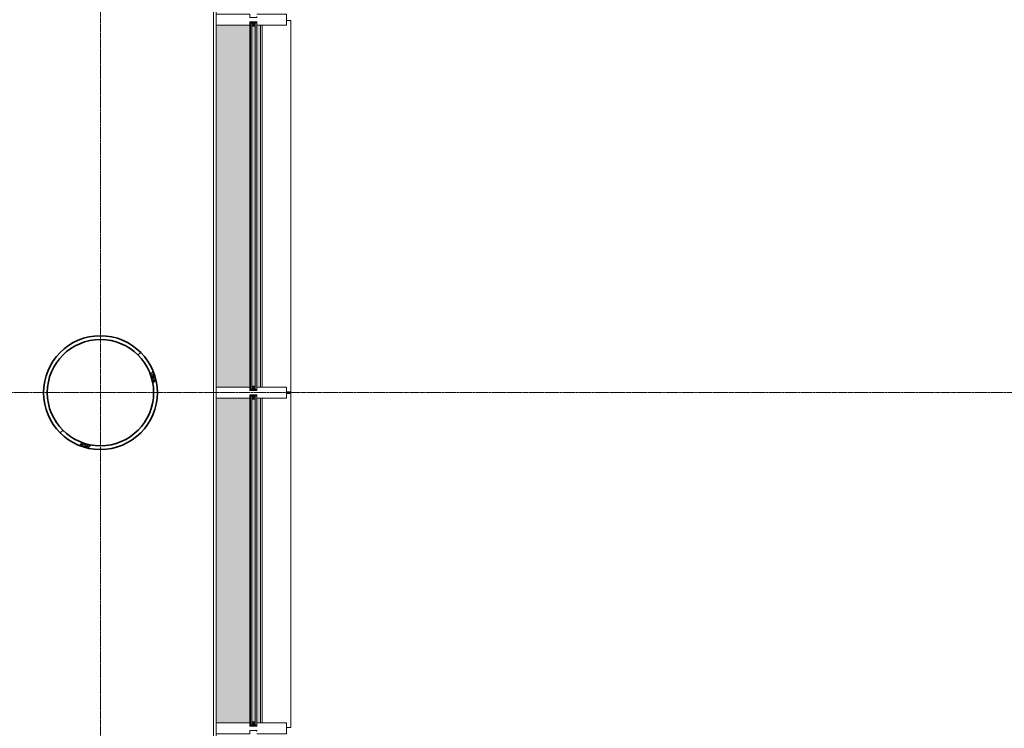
# Model space of a CAD drawing. Header units: millimetres. Extents: x -281 to 121694, y -16481 to 65128.
# Tile 245 of 256: x 85167 to 90444, y 41800 to 45600. Entities that reach past the tile are written whole.
import ezdxf

# ---------------------------------------------------------------- set-up
doc = ezdxf.new("R2010")
doc.units = ezdxf.units.MM
doc.linetypes.add('Grid Line', pattern=[12, 6, -2, 2, -2])
for name, color, linetype, lineweight in [('A--L$01A__Algemeen', 7, 'Continuous', 5), ('A--L$07A__Stramien', 1, 'Continuous', 5), ('A--L21__Buitenwanden', 3, 'Continuous', 5), ('A--L28__Hoofddraagconstructies', 3, 'Continuous', 5), ('A--L3__Afbouw', 2, 'Continuous', 5), ('A--L82__LosseGebruikersInvent', 1, 'Continuous', 5)]:
    doc.layers.add(name, color=color, linetype=linetype, lineweight=lineweight)

# ---------------------------------------------------------------- blocks, each defined once
blk = doc.blocks.new('28_SCO_TLB_IN_column steel circular hollow section - Ø610x20-V24-L_80_ 12')
at = {"layer": 'A--L28__Hoofddraagconstructies', "lineweight": 13}
h = blk.add_hatch(dxfattribs=at)
h.set_pattern_fill('FP_52', color=256, style=0, pattern_type=2)
h.set_pattern_definition([(45, (-85600, -43600), (-500, 500), []), (45, (-85430, -43600), (-500, 500), []), (45, (-85420, -43600), (-500, 500), []), (45, (-85410, -43600), (-500, 500), []), (45, (-85400, -43600), (-500, 500), []), (45, (-85390, -43600), (-500, 500), []), (45, (-85380, -43600), (-500, 500), []), (45, (-85370, -43600), (-500, 500), [])])
h.paths.add_polyline_path([(0, -305), (59.5, -299.1), (116.7, -281.8), (169.4, -253.6), (218.8, -211.8), (255.2, -166.5), (281.8, -116.7), (299.2, -59.3), (305, 0), (299.1, 59.5), (281.8, 116.7), (253.6, 169.4), (215.7, 215.7), (169.4, 253.6), (116.7, 281.8), (59.5, 299.1), (0, 305), (-59.5, 299.1), (-116.7, 281.8), (-169.4, 253.6), (-218.8, 211.8), (-254.6, 167.5), (-281.8, 116.7), (-299.2, 59.3), (-305, 0), (-299.1, -59.5), (-281.8, -116.7), (-253.6, -169.4), (-215.7, -215.7), (-169.4, -253.6), (-116.7, -281.8), (-59.5, -299.1), (-29.8, -302.1)])
h.paths.add_polyline_path([(-29.8, -283.4), (-88.1, -271.1), (-142.5, -246.8), (-190.7, -211.8), (-231.2, -166.5), (-260.4, -115.9), (-278.8, -59.3), (-285, 0), (-278.8, 59.3), (-259.9, 116.7), (-228.8, 169.4), (-190.7, 211.8), (-142.5, 246.8), (-87, 271.3), (-29.8, 283.4), (29.8, 283.4), (88.1, 271.1), (142.5, 246.8), (190.7, 211.8), (230.6, 167.5), (260.4, 115.9), (278.8, 59.3), (285, 0), (278.8, -59.3), (259.9, -116.7), (228.8, -169.4), (190.7, -211.8), (142.5, -246.8), (88.1, -271.1), (29.8, -283.4), (0, -283.4)])
at = {"layer": 'A--L28__Hoofddraagconstructies', "color": 250, "lineweight": 35}
for radius, start, end in [(305, 360, 180), (285, 0, 180), (305, 180, 360), (285, 180, 0)]:
    blk.add_arc((0, 0), radius, start, end, dxfattribs=at)
blk = doc.blocks.new('TBR-B-BWK-C-NIE-ARC-R25_rvt-1-L_80_ 12')
at = {"layer": 'A--L28__Hoofddraagconstructies', "color": 254, "lineweight": 13}
blk.add_blockref('28_SCO_TLB_IN_column steel circular hollow section - Ø610x20-V24-L_80_ 12', (85600, 43600), dxfattribs=at)
blk = doc.blocks.new('Rectangular Mullion - gevelband kader-49591626-L_80_ 12')
at = {"layer": 'A--L3__Afbouw'}
for p, q in [((86466.9, 53630), (86466.9, 55570)), ((86598, 55595), (86619.9, 55595)), ((86619.9, 55595), (86619.9, 53605)), ((86619.9, 53605), (86598, 53605))]:
    blk.add_line(p, q, dxfattribs=at)
blk = doc.blocks.new('Rectangular Mullion - gevelband kader-V263-L_80_ 12')
at = {"layer": 'A--L3__Afbouw'}
for p, q in [((86598, 43595), (86619.9, 43595)), ((86619.9, 43595), (86619.9, 41805)), ((86466.9, 41830), (86466.9, 43570)), ((86619.9, 41805), (86598, 41805))]:
    blk.add_line(p, q, dxfattribs=at)
blk = doc.blocks.new('CSWK_double-triple glass panel - CSWK_double-triple glass panel-73610305-L_80_ 12')
at = {"layer": 'A--L$01A__Algemeen'}
for points in [[(-983, -187), (-983, -195), (983, -195), (983, -187), (-954.4, -187)], [(-983, -213), (-983, -221), (983, -221), (983, -213), (-954.4, -213)]]:
    blk.add_hatch(color=256, dxfattribs=at).paths.add_polyline_path(points)
at = {"layer": 'A--L82__LosseGebruikersInvent'}
blk.add_hatch(color=256, dxfattribs=at).paths.add_polyline_path([(-988, -221), (-983, -221), (-983, -213), (983, -213), (983, -221), (988, -221), (988, -187), (983, -187), (983, -195), (-983, -195), (-983, -187), (-988, -187), (-988, -213)])
at = {"layer": 'A--L$01A__Algemeen'}
for p, q in [((-983, -187), (983, -187)), ((-983, -195), (-983, -187)), ((983, -195), (-983, -195)), ((-983, -195), (-983, -213)), ((-965, -195), (-983, -195)), ((-983, -213), (-965, -195)), ((-965, -213), (-983, -195)), ((-965, -213), (-965, -195)), ((965, -195), (965, -213)), ((983, -195), (965, -195)), ((965, -213), (983, -195)), ((983, -213), (965, -195)), ((983, -187), (983, -195)), ((983, -213), (983, -195)), ((-983, -213), (983, -213)), ((-983, -221), (-983, -213)), ((-983, -213), (-965, -213)), ((983, -221), (-983, -221)), ((965, -213), (983, -213)), ((983, -213), (983, -221))]:
    blk.add_line(p, q, dxfattribs=at)
at = {"layer": 'A--L82__LosseGebruikersInvent'}
for p, q in [((-988, -187), (-983, -187)), ((983, -187), (988, -187))]:
    blk.add_line(p, q, dxfattribs=at)
blk = doc.blocks.new('CSWK_double-triple glass panel - CSWK_double-triple glass panel-73609878-L_80_ 12')
at = {"layer": 'A--L$01A__Algemeen'}
for points in [[(-883, -187), (-883, -195), (883, -195), (883, -187), (-866.7, -187)], [(-883, -213), (-883, -221), (883, -221), (883, -213), (-866.7, -213)]]:
    blk.add_hatch(color=256, dxfattribs=at).paths.add_polyline_path(points)
at = {"layer": 'A--L82__LosseGebruikersInvent'}
blk.add_hatch(color=256, dxfattribs=at).paths.add_polyline_path([(-888, -221), (-883, -221), (-883, -213), (883, -213), (883, -221), (888, -221), (888, -187), (883, -187), (883, -195), (-883, -195), (-883, -187), (-888, -187), (-888, -213)])
at = {"layer": 'A--L$01A__Algemeen'}
for p, q in [((-883, -187), (883, -187)), ((-883, -195), (-883, -187)), ((883, -195), (-883, -195)), ((-883, -195), (-883, -213)), ((-865, -195), (-883, -195)), ((-883, -213), (-865, -195)), ((-865, -213), (-883, -195)), ((-865, -213), (-865, -195)), ((865, -195), (865, -213)), ((883, -195), (865, -195)), ((865, -213), (883, -195)), ((883, -213), (865, -195)), ((883, -187), (883, -195)), ((883, -213), (883, -195)), ((-883, -213), (883, -213)), ((-883, -221), (-883, -213)), ((-883, -213), (-865, -213)), ((883, -221), (-883, -221)), ((865, -213), (883, -213)), ((883, -213), (883, -221))]:
    blk.add_line(p, q, dxfattribs=at)
at = {"layer": 'A--L82__LosseGebruikersInvent'}
for p, q in [((-888, -187), (-883, -187)), ((883, -187), (888, -187))]:
    blk.add_line(p, q, dxfattribs=at)
blk = doc.blocks.new('Rectangular Mullion - mullion_237_20_37_180 met fin 160-55499881-L_80_ 12')
at = {"layer": 'A--L3__Afbouw'}
for p, q in [((-30, 221.8), (-30, 381)), ((-30, 381), (30, 381)), ((30, 381), (30, 221.8)), ((-29.2, 221.8), (-30, 221.8)), ((-29.2, 221), (-29.2, 221.8)), ((-12, 221), (-17, 221)), ((-12, 184), (-12, 221)), ((17, 221), (12, 221)), ((12, 221), (12, 184)), ((30, 221.8), (29.2, 221.8)), ((29.2, 221.8), (29.2, 221)), ((-30, 4), (-30, 183.2)), ((-30, 183.2), (-29.2, 183.2)), ((-29.2, 183.2), (-29.2, 184)), ((-29.2, 184), (-12, 184)), ((12, 184), (29.2, 184)), ((29.2, 184), (29.2, 183.2)), ((29.2, 183.2), (30, 183.2)), ((30, 183.2), (30, 4)), ((30, 4), (-30, 4))]:
    blk.add_line(p, q, dxfattribs=at)
blk = doc.blocks.new('Rectangular Mullion - mullion_237_20_37_180-55337401-L_80_ 12')
at = {"layer": 'A--L3__Afbouw'}
for points in [[(86259.6, 53630), (86400.2, 53630), (86400.2, 55570), (86221, 55570), (86221, 53630)], [(86401, 53612), (86404, 53612), (86404, 55588), (86401, 55588), (86401, 53615.6)], [(86438.8, 53630), (86458, 53630), (86458, 55570), (86438.8, 55570), (86438.8, 53827.7)], [(86438, 53629.2), (86438.8, 53630), (86438, 53630)]]:
    blk.add_hatch(color=256, dxfattribs=at).paths.add_polyline_path(points)
for p, q in [((86221, 55570), (86221, 53630)), ((86400.2, 53630), (86400.2, 55570)), ((86401, 53629.2), (86401, 55570.8)), ((86438.8, 53630), (86438.8, 55570)), ((86458, 53630), (86458, 55570))]:
    blk.add_line(p, q, dxfattribs=at)
blk = doc.blocks.new('Rectangular Mullion - mullion_237_20_37_180-V299-L_80_ 12')
at = {"layer": 'A--L3__Afbouw'}
for points in [[(86404, 41812), (86404, 43588), (86401, 43588), (86401, 41812)], [(86259.6, 41830), (86400.2, 41830), (86400.2, 43570), (86221, 43570), (86221, 41830)], [(86458, 41830), (86458, 43570), (86438.8, 43570), (86438.8, 41830)], [(86438, 41829.2), (86438.8, 41830), (86438, 41830)]]:
    blk.add_hatch(color=256, dxfattribs=at).paths.add_polyline_path(points)
for p, q in [((86221, 43570), (86221, 41830)), ((86400.2, 41830), (86400.2, 43570)), ((86401, 41829.2), (86401, 43570.8)), ((86438.8, 41830), (86438.8, 43570)), ((86458, 41830), (86458, 43570))]:
    blk.add_line(p, q, dxfattribs=at)

msp = doc.modelspace()

# ---------------------------------------------------------------- linework, layer by layer
at = {"layer": 'A--L$07A__Stramien', "linetype": 'Grid Line'}
for p, q in [((85600, 64428.4), (85600, 5044.8)), ((100373, 43600), (-281.1, 43600))]:
    msp.add_line(p, q, dxfattribs=at)
at = {"layer": 'A--L21__Buitenwanden'}
for p, q in [((86205, 36430), (86205, 56545)), ((86220, 56560), (86220, 36430))]:
    msp.add_line(p, q, dxfattribs=at)

# ---------------------------------------------------------------- block references
at = {"lineweight": 5}
msp.add_blockref('TBR-B-BWK-C-NIE-ARC-R25_rvt-1-L_80_ 12', (0, 0), dxfattribs=at)
at = {"layer": 'A--L$01A__Algemeen', "rotation": 89.99999999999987}
for name, p in [('CSWK_double-triple glass panel - CSWK_double-triple glass panel-73610305-L_80_ 12', (86217, 44600)), ('CSWK_double-triple glass panel - CSWK_double-triple glass panel-73609878-L_80_ 12', (86217, 42700))]:
    msp.add_blockref(name, p, dxfattribs=at)
at = {"layer": 'A--L3__Afbouw', "extrusion": (0, 0, -1), "rotation": 90.00000000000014}
for p in [(-86217, 45600), (-86217, 43600), (-86217, 41800)]:
    msp.add_blockref('Rectangular Mullion - mullion_237_20_37_180 met fin 160-55499881-L_80_ 12', p, dxfattribs=at)
at = {"layer": 'A--L3__Afbouw'}
for name, p in [('Rectangular Mullion - gevelband kader-49591626-L_80_ 12', (0, -10000)), ('Rectangular Mullion - mullion_237_20_37_180-55337401-L_80_ 12', (0, -10000)), ('Rectangular Mullion - mullion_237_20_37_180-V299-L_80_ 12', (0, 0)), ('Rectangular Mullion - gevelband kader-V263-L_80_ 12', (0, 0))]:
    msp.add_blockref(name, p, dxfattribs=at)

doc.saveas('drawing.dxf')
